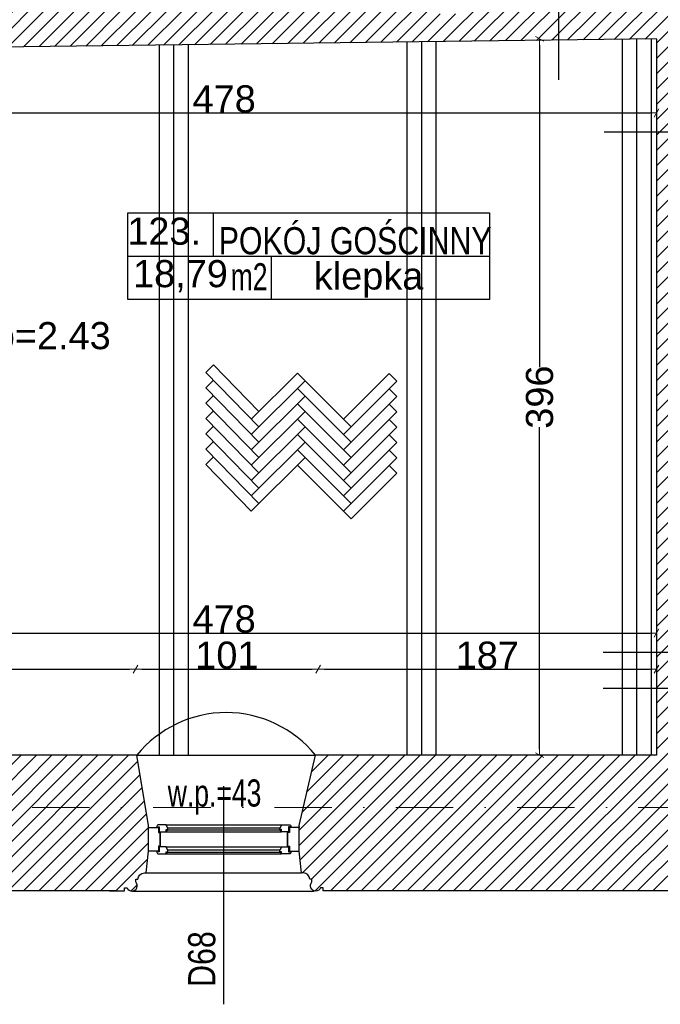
# Model space of a CAD drawing. Header units: millimetres. Extents: x 75999 to 132160, y -108895 to -89040.
# Tile 13 of 61: x 91523 to 95065, y -106110 to -100667. Entities that reach past the tile are written whole.
import ezdxf

# ---------------------------------------------------------------- set-up
doc = ezdxf.new("R2010")
doc.units = ezdxf.units.MM
doc.header["$MEASUREMENT"] = 0
doc.linetypes.add('Dot & Dashed', pattern=[670.277762, 317.5, -176.388889, 0, -176.388874])
for name, color, linetype in [('A-OKNA-OPIS', 7, 'Continuous'), ('A-OPISY-2', 7, 'Continuous'), ('A-OPISY-3', 7, 'Continuous'), ('A-WYSOKOSCI', 7, 'Continuous'), ('belki nad', 7, 'Continuous'), ('detalokna', 7, 'Continuous'), ('DIM MALY', 7, 'Continuous'), ('Drawing & Figure', 7, 'Continuous'), ('Nowe_00 ZMIANY', 7, 'Continuous'), ('OKNO_DETAL', 7, 'Continuous'), ('OSIE', 7, 'Continuous'), ('PARAPET', 7, 'Continuous'), ('POSADZKI', 7, 'Continuous'), ('strop', 7, 'Continuous'), ('Structural - Bearing', 7, 'Continuous'), ('Structural - Grid', 7, 'Continuous'), ('WIDOK', 7, 'Continuous'), ('ściany', 7, 'Continuous')]:
    doc.layers.add(name, color=color, linetype=linetype)
doc.styles.add('STYL_AUTOMATYCZNY_1', font='arial.ttf')
doc.styles.add('STYL_AUTOMATYCZNY_2', font='arial.ttf')
doc.styles.add('STYL_AUTOMATYCZNY_4', font='arial.ttf', dxfattribs={"width": 0.8})
doc.styles.add('STYL_AUTOMATYCZNY_5', font='arial.ttf', dxfattribs={"width": 0.7})
doc.dimstyles.new('STYL_AUTOMATYCZNY__3', dxfattribs={"dimtxt": 150, "dimasz": 34.231941, "dimexe": 0.18, "dimexo": 0.0625, "dimgap": 0, "dimtad": 1, "dimtih": 1, "dimtoh": 1, "dimdec": 0, "dimlfac": 0.1, "dimzin": 0, "dimdsep": 46, "dimtxsty": 'STYL_AUTOMATYCZNY_2', "dimblk": 'ARROWHEAD_2', "dimblk1": 'ARROWHEAD_2', "dimblk2": 'ARROWHEAD_2', "dimcen": 0.09, "dimse1": 1, "dimse2": 1, "dimclrd": 5, "dimclre": 5, "dimclrt": 1, "dimadec": 0, "dimazin": 0, "dimtfac": 1, "dimtdec": 4, "dimtmove": 0, "dimatfit": 3, "dimfxl": 0, "dimtolj": 1, "dimtzin": 0, "dimarcsym": 0})
doc.dimstyles.new('STYL_AUTOMATYCZNY__4', dxfattribs={"dimtxt": 150, "dimasz": 34.231941, "dimexe": 0.18, "dimexo": 0.0625, "dimgap": 0, "dimtad": 1, "dimdec": 0, "dimlfac": 0.1, "dimzin": 0, "dimdsep": 46, "dimtxsty": 'STYL_AUTOMATYCZNY_2', "dimblk": 'ARROWHEAD_2', "dimblk1": 'ARROWHEAD_2', "dimblk2": 'ARROWHEAD_2', "dimcen": 0.09, "dimse1": 1, "dimse2": 1, "dimclrd": 5, "dimclre": 5, "dimclrt": 1, "dimadec": 0, "dimazin": 0, "dimtfac": 1, "dimtdec": 4, "dimtmove": 0, "dimatfit": 3, "dimfxl": 0, "dimtolj": 1, "dimtzin": 0, "dimarcsym": 0})
doc.dimstyles.new('STYL_AUTOMATYCZNY__7', dxfattribs={"dimtxt": 0.18, "dimasz": 91.2, "dimexe": 0.18, "dimexo": 0.0625, "dimgap": 0, "dimtad": 0, "dimtih": 1, "dimtoh": 1, "dimdec": 4, "dimzin": 0, "dimdsep": 46, "dimcen": 0.09, "dimadec": 0, "dimazin": 0, "dimtfac": 1, "dimtdec": 4, "dimtmove": 0, "dimatfit": 3, "dimldrblk": 'ARROWHEAD_11', "dimfxl": 0, "dimtolj": 1, "dimtzin": 0, "dimarcsym": 0})
pattern_1 = [(45, (0, 0), (-42.426407, 42.426407), [])]

# ---------------------------------------------------------------- blocks, each defined once
blk = doc.blocks.new('ARROWHEAD_2')
at = {"color": 0, "linetype": 'Continuous', "lineweight": 0}
for p, q in [((0, 0), (-1, 0)), ((-0.38, -0.66), (0.38, 0.66))]:
    blk.add_line(p, q, dxfattribs=at)
blk = doc.blocks.new('*D164')
at = {"layer": 'Defpoints', "color": 0}
for p in [(94361.6, -100772.9), (94309.3, -104732.9), (94398.3, -104732.9)]:
    blk.add_point(p, dxfattribs=at)
at = {"layer": 'DIM MALY', "color": 5, "lineweight": -2}
for p, q in [((94398.3, -100807.1), (94398.3, -102587.6)), ((94398.3, -104698.6), (94398.3, -102918.8))]:
    blk.add_line(p, q, dxfattribs=at)
at = {"layer": 'DIM MALY', "color": 5, "lineweight": -2, "xscale": 34.23194115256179, "yscale": 34.23194115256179, "zscale": 34.23194115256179}
for p, rotation in [((94398.3, -100772.9), 90), ((94398.3, -104732.9), 270)]:
    blk.add_blockref('ARROWHEAD_2', p, dxfattribs=dict(at, rotation=rotation))
at = {"layer": 'DIM MALY', "color": 1, "insert": (94398.3, -102753.2), "char_height": 150, "attachment_point": 5, "rotation": 90, "style": 'STYL_AUTOMATYCZNY_2'}
blk.add_mtext('\\A1;396', dxfattribs=at)
blk = doc.blocks.new('*D197')
at = {"layer": 'Defpoints', "color": 0}
for p in [(92164.3, -104257.2), (90264.3, -104620.1), (92164.3, -104620.1)]:
    blk.add_point(p, dxfattribs=at)
at = {"layer": 'DIM MALY', "color": 5, "lineweight": -2}
blk.add_line((90298.5, -104257.2), (92130, -104257.2), dxfattribs=at)
at = {"layer": 'DIM MALY', "color": 5, "lineweight": -2, "xscale": 34.23194115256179, "yscale": 34.23194115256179, "zscale": 34.23194115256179, "rotation": 180}
blk.add_blockref('ARROWHEAD_2', (90264.3, -104257.2), dxfattribs=at)
at = {"layer": 'DIM MALY', "color": 5, "lineweight": -2, "xscale": 34.23194115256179, "yscale": 34.23194115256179, "zscale": 34.23194115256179}
blk.add_blockref('ARROWHEAD_2', (92164.3, -104257.2), dxfattribs=at)
at = {"layer": 'DIM MALY', "color": 1, "insert": (91213.9, -104180.6), "char_height": 150, "attachment_point": 5, "style": 'STYL_AUTOMATYCZNY_2'}
blk.add_mtext('\\A1;190', dxfattribs=at)
blk = doc.blocks.new('*D198')
at = {"layer": 'Defpoints', "color": 0}
for p in [(92164.3, -104257.2), (90264.3, -104620.1), (92164.3, -104620.1)]:
    blk.add_point(p, dxfattribs=at)
at = {"layer": 'DIM MALY', "color": 5, "lineweight": -2}
blk.add_line((90298.5, -104257.2), (92130, -104257.2), dxfattribs=at)
at = {"layer": 'DIM MALY', "color": 5, "lineweight": -2, "xscale": 34.23194115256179, "yscale": 34.23194115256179, "zscale": 34.23194115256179, "rotation": 180}
blk.add_blockref('ARROWHEAD_2', (90264.3, -104257.2), dxfattribs=at)
at = {"layer": 'DIM MALY', "color": 5, "lineweight": -2, "xscale": 34.23194115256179, "yscale": 34.23194115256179, "zscale": 34.23194115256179}
blk.add_blockref('ARROWHEAD_2', (92164.3, -104257.2), dxfattribs=at)
at = {"layer": 'DIM MALY', "color": 1, "insert": (91213.9, -104180.6), "char_height": 150, "attachment_point": 5, "style": 'STYL_AUTOMATYCZNY_2'}
blk.add_mtext('\\A1;190', dxfattribs=at)
blk = doc.blocks.new('*D199')
at = {"layer": 'Defpoints', "color": 0}
for p in [(93174.3, -104257.2), (92164.3, -104620.1), (93174.3, -104620.1)]:
    blk.add_point(p, dxfattribs=at)
at = {"layer": 'DIM MALY', "color": 5, "lineweight": -2}
blk.add_line((92198.5, -104257.2), (93140, -104257.2), dxfattribs=at)
at = {"layer": 'DIM MALY', "color": 5, "lineweight": -2, "xscale": 34.23194115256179, "yscale": 34.23194115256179, "zscale": 34.23194115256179, "rotation": 180}
blk.add_blockref('ARROWHEAD_2', (92164.3, -104257.2), dxfattribs=at)
at = {"layer": 'DIM MALY', "color": 5, "lineweight": -2, "xscale": 34.23194115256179, "yscale": 34.23194115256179, "zscale": 34.23194115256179}
blk.add_blockref('ARROWHEAD_2', (93174.3, -104257.2), dxfattribs=at)
at = {"layer": 'DIM MALY', "color": 1, "insert": (92668.9, -104180.6), "char_height": 150, "attachment_point": 5, "style": 'STYL_AUTOMATYCZNY_2'}
blk.add_mtext('\\A1;101', dxfattribs=at)
blk = doc.blocks.new('*D200')
at = {"layer": 'Defpoints', "color": 0}
for p in [(92164.3, -104257.2), (90264.3, -104620.1), (92164.3, -104620.1)]:
    blk.add_point(p, dxfattribs=at)
at = {"layer": 'DIM MALY', "color": 5, "lineweight": -2}
blk.add_line((90298.5, -104257.2), (92130, -104257.2), dxfattribs=at)
at = {"layer": 'DIM MALY', "color": 5, "lineweight": -2, "xscale": 34.23194115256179, "yscale": 34.23194115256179, "zscale": 34.23194115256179, "rotation": 180}
blk.add_blockref('ARROWHEAD_2', (90264.3, -104257.2), dxfattribs=at)
at = {"layer": 'DIM MALY', "color": 5, "lineweight": -2, "xscale": 34.23194115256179, "yscale": 34.23194115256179, "zscale": 34.23194115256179}
blk.add_blockref('ARROWHEAD_2', (92164.3, -104257.2), dxfattribs=at)
at = {"layer": 'DIM MALY', "color": 1, "insert": (91213.9, -104180.6), "char_height": 150, "attachment_point": 5, "style": 'STYL_AUTOMATYCZNY_2'}
blk.add_mtext('\\A1;190', dxfattribs=at)
blk = doc.blocks.new('*D201')
at = {"layer": 'Defpoints', "color": 0}
for p in [(93174.3, -104257.2), (92164.3, -104620.1), (93174.3, -104620.1)]:
    blk.add_point(p, dxfattribs=at)
at = {"layer": 'DIM MALY', "color": 5, "lineweight": -2}
blk.add_line((92198.5, -104257.2), (93140, -104257.2), dxfattribs=at)
at = {"layer": 'DIM MALY', "color": 5, "lineweight": -2, "xscale": 34.23194115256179, "yscale": 34.23194115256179, "zscale": 34.23194115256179, "rotation": 180}
blk.add_blockref('ARROWHEAD_2', (92164.3, -104257.2), dxfattribs=at)
at = {"layer": 'DIM MALY', "color": 5, "lineweight": -2, "xscale": 34.23194115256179, "yscale": 34.23194115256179, "zscale": 34.23194115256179}
blk.add_blockref('ARROWHEAD_2', (93174.3, -104257.2), dxfattribs=at)
at = {"layer": 'DIM MALY', "color": 1, "insert": (92668.9, -104180.6), "char_height": 150, "attachment_point": 5, "style": 'STYL_AUTOMATYCZNY_2'}
blk.add_mtext('\\A1;101', dxfattribs=at)
blk = doc.blocks.new('*D202')
at = {"layer": 'Defpoints', "color": 0}
for p in [(95044.3, -104257.2), (93174.3, -104620.1), (95044.3, -104620.1)]:
    blk.add_point(p, dxfattribs=at)
at = {"layer": 'DIM MALY', "color": 5, "lineweight": -2}
blk.add_line((93208.5, -104257.2), (95010, -104257.2), dxfattribs=at)
at = {"layer": 'DIM MALY', "color": 5, "lineweight": -2, "xscale": 34.23194115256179, "yscale": 34.23194115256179, "zscale": 34.23194115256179, "rotation": 180}
blk.add_blockref('ARROWHEAD_2', (93174.3, -104257.2), dxfattribs=at)
at = {"layer": 'DIM MALY', "color": 5, "lineweight": -2, "xscale": 34.23194115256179, "yscale": 34.23194115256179, "zscale": 34.23194115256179}
blk.add_blockref('ARROWHEAD_2', (95044.3, -104257.2), dxfattribs=at)
at = {"layer": 'DIM MALY', "color": 1, "insert": (94108.9, -104180.6), "char_height": 150, "attachment_point": 5, "style": 'STYL_AUTOMATYCZNY_2'}
blk.add_mtext('\\A1;187', dxfattribs=at)
blk = doc.blocks.new('*D225')
at = {"layer": 'Defpoints', "color": 0}
for p in [(95044.3, -104057.2), (95044.3, -104106.5), (90264.3, -104420.1)]:
    blk.add_point(p, dxfattribs=at)
at = {"layer": 'DIM MALY', "color": 5, "lineweight": -2}
blk.add_line((90298.5, -104057.2), (95010, -104057.2), dxfattribs=at)
at = {"layer": 'DIM MALY', "color": 5, "lineweight": -2, "xscale": 34.23194115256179, "yscale": 34.23194115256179, "zscale": 34.23194115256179, "rotation": 180}
blk.add_blockref('ARROWHEAD_2', (90264.3, -104057.2), dxfattribs=at)
at = {"layer": 'DIM MALY', "color": 5, "lineweight": -2, "xscale": 34.23194115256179, "yscale": 34.23194115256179, "zscale": 34.23194115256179}
blk.add_blockref('ARROWHEAD_2', (95044.3, -104057.2), dxfattribs=at)
at = {"layer": 'DIM MALY', "color": 1, "insert": (92653.9, -103980.6), "char_height": 150, "attachment_point": 5, "style": 'STYL_AUTOMATYCZNY_2'}
blk.add_mtext('\\A1;478', dxfattribs=at)
blk = doc.blocks.new('*D262')
at = {"layer": 'Defpoints', "color": 0}
for p in [(95044.3, -100392.1), (90264.3, -100762.1), (95044.3, -101182.2)]:
    blk.add_point(p, dxfattribs=at)
at = {"layer": 'DIM MALY', "color": 5, "lineweight": -2}
blk.add_line((90298.5, -101182.2), (95010, -101182.2), dxfattribs=at)
at = {"layer": 'DIM MALY', "color": 5, "lineweight": -2, "xscale": 34.23194115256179, "yscale": 34.23194115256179, "zscale": 34.23194115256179, "rotation": 180}
blk.add_blockref('ARROWHEAD_2', (90264.3, -101182.2), dxfattribs=at)
at = {"layer": 'DIM MALY', "color": 5, "lineweight": -2, "xscale": 34.23194115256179, "yscale": 34.23194115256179, "zscale": 34.23194115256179}
blk.add_blockref('ARROWHEAD_2', (95044.3, -101182.2), dxfattribs=at)
at = {"layer": 'DIM MALY', "color": 1, "insert": (92653.9, -101105.6), "char_height": 150, "attachment_point": 5, "style": 'STYL_AUTOMATYCZNY_2'}
blk.add_mtext('\\A1;478', dxfattribs=at)
blk = doc.blocks.new('*D374')
at = {"layer": 'Defpoints', "color": 0}
for p in [(87564.1, -105009.4), (118544.1, -105413.4), (118544.1, -106621.5)]:
    blk.add_point(p, dxfattribs=at)
at = {"layer": 'DIM MALY', "color": 5, "lineweight": -2}
blk.add_line((87598.4, -106621.5), (118509.9, -106621.5), dxfattribs=at)
at = {"layer": 'DIM MALY', "color": 5, "lineweight": -2, "xscale": 34.23194115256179, "yscale": 34.23194115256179, "zscale": 34.23194115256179, "rotation": 180}
blk.add_blockref('ARROWHEAD_2', (87564.1, -106621.5), dxfattribs=at)
at = {"layer": 'DIM MALY', "color": 5, "lineweight": -2, "xscale": 34.23194115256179, "yscale": 34.23194115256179, "zscale": 34.23194115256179}
blk.add_blockref('ARROWHEAD_2', (118544.1, -106621.5), dxfattribs=at)
at = {"layer": 'DIM MALY', "color": 1, "insert": (103054.1, -106544.9), "char_height": 150, "attachment_point": 5, "style": 'STYL_AUTOMATYCZNY_2'}
blk.add_mtext('\\A1;3098', dxfattribs=at)
blk = doc.blocks.new('ARROWHEAD_11')
at = {"color": 0, "linetype": 'Continuous', "lineweight": 0}
blk.add_line((0, 0), (-1, 0), dxfattribs=at)
at = {"color": 0, "linetype": 'Continuous', "lineweight": 0, "const_width": 0.25, "flags": 128}
blk.add_lwpolyline([(-0.125, 0, 1), (0.125, 0, 1)], format="xyb", close=True, dxfattribs=at)

msp = doc.modelspace()

# ---------------------------------------------------------------- hatches: boundary and pattern name
at = {"layer": 'Drawing & Figure'}
h = msp.add_hatch(dxfattribs=at)
h.set_pattern_fill('Common_Brick_0001', color=256, style=0, pattern_type=2)
h.set_pattern_definition(pattern_1)
h.paths.add_polyline_path([(89654.6, -100102.9), (89694.3, -101162.9), (90244.3, -101151.9), (90244.3, -101152.9), (90264.3, -101152.9), (90264.3, -100832.9), (90764.3, -100826.6), (90823.3, -100825.8), (90823.3, -100825.3), (90903.3, -100824.3), (90903.3, -100824.8), (90983.3, -100823.8), (93664.1, -100790.2), (93744.1, -100789.2), (93824.1, -100788.2), (94503.3, -100779.6), (94854.3, -100775.2), (94934.3, -100774.2), (95014.3, -100773.2), (95044.3, -100772.9), (95044.3, -101287.2), (95044.3, -104162.2), (95044.3, -104362.2), (95044.3, -104732.9), (93158.2, -104732.9), (93068.8, -105120.5), (93068.8, -105263.1), (93082.2, -105383.1), (93091.7, -105383.1, -0.383982), (93127.2, -105418.4), (93139.5, -105418.4), (93139.5, -105433.4, 1.205804), (93187.4, -105465.6), (93202.1, -105465.6), (93202.1, -105483.1), (93284.8, -105483.1), (95122.5, -105483.1), (95163.8, -105483.1), (95163.8, -105465.6), (95178.6, -105465.6, 0.263086), (95201.5, -105483.1), (95209.5, -105483.1, 0.761796), (95217, -105427), (95217, -105412.2), (95663.8, -105412.2), (96110.6, -105412.2), (96110.6, -105427, 0.761796), (96118.1, -105483.1), (96126, -105483.1, 0.263086), (96149, -105465.6), (96163.8, -105465.6), (96163.8, -105483.1), (96246.4, -105483.1), (98021.7, -105483.1), (98037.6, -105483.1), (98037.6, -105465.6), (98052.4, -105465.6, 1.205804), (98100.2, -105433.4), (98100.2, -105418.4), (98112.6, -105418.4, -0.383982), (98148.1, -105383.1), (98157.6, -105383.1), (98170.9, -105263.1), (98170.9, -105130.5), (98077.5, -104882.9), (97788, -104882.9), (95677.5, -104882.9), (95679.6, -104662.9), (95682.5, -104362.2), (95684.4, -104162.2), (95712.1, -101287.2), (95727.5, -99682.9), (98025, -99682.9), (98094.2, -99114.5), (98094.2, -98984.5), (95622.2, -98984.5), (95616.6, -97541), (95023.8, -97541), (95026.5, -98041.5), (94503.3, -98041.4), (93024.1, -98041), (93024.1, -98041), (93024.1, -98532.9), (93024.1, -98981.5), (93034.1, -98981.5), (93164.1, -98981.5), (93164.1, -98532.9), (93164.1, -98201.5), (94503.3, -98201.5), (95016.5, -98201.5), (95016.5, -99042.9), (95036.5, -99042.9), (95274.5, -99042.9), (95274.5, -99182.9), (95016.5, -99182.9), (95016.5, -100032.8), (94642.7, -100032.8), (94503.3, -100032.8), (94346.5, -100032.8), (93368.8, -100032.8), (93187.6, -100032.8), (93187.6, -99972.8), (93047.6, -99972.8), (93047.6, -100102.8), (92867.6, -100102.8), (92867.6, -100591.8), (92867.6, -100622.8), (91784.1, -100622.8), (91784.1, -99845), (91644.1, -99845), (91644.1, -100102.9), (90903.3, -100102.9), (90764.3, -100102.9)])
h.paths.add_polyline_path([(94000.4, -100634.4), (93799.7, -100634.4), (93799.7, -100374.4), (94079.7, -100374.4), (94079.7, -100565.3)], flags=0)
h = msp.add_hatch(dxfattribs=at)
h.set_pattern_fill('Common_Brick_0001', color=256, style=0, pattern_type=2)
h.set_pattern_definition(pattern_1)
h.paths.add_polyline_path([(87734.4, -104420.9), (87590.3, -104420.9), (87592.9, -104560.9), (87592.9, -104676.4), (87592.9, -105483.1), (88377.9, -105483.1), (88437.5, -105483.1), (88437.5, -105465.6), (88452.3, -105465.6, 0.263086), (88475.3, -105483.1), (88483.2, -105483.1, 0.761796), (88490.7, -105427), (88490.7, -105412.2), (88937.5, -105412.2), (89384.3, -105412.2), (89384.3, -105427, 0.761796), (89391.8, -105483.1), (89399.7, -105483.1, 0.263086), (89422.7, -105465.6), (89437.5, -105465.6), (89437.5, -105483.1), (89501.9, -105483.1), (92019.7, -105483.1), (92102.4, -105483.1), (92102.4, -105465.6), (92117.2, -105465.6, 1.205804), (92165, -105433.4), (92165, -105418.4), (92177.3, -105418.4, -0.383982), (92212.8, -105383.1), (92222.4, -105383.1), (92235.7, -105263.1), (92235.7, -105120.5), (92171.9, -104732.9), (90264.3, -104732.9), (90264.3, -103092.3), (90264.3, -102852.3), (90264.3, -102612.2), (90264.3, -102325.5), (90264.3, -102122.9), (90234.3, -102122.9), (90234.3, -102138), (90104.3, -102138), (90104.3, -102122.9), (90104.3, -102122.9), (90104.3, -102325.5), (90104.3, -102442.9), (90104.3, -102612.2), (90104.3, -102852.3), (90104.3, -103092.3), (90104.3, -104672.9), (88324.3, -104672.9), (88324.3, -104542.9), (87884.4, -104420.9), (87734.4, -104420.9)])

# ---------------------------------------------------------------- linework, layer by layer
at = {"layer": 'A-OKNA-OPIS'}
msp.add_line((92649.9, -104904.4), (92649.9, -106109.6), dxfattribs=at)
at = {"layer": 'A-OPISY-3'}
for p, q in [((92592.9, -101734.2), (92592.9, -101974.2)), ((92121.6, -101974.2), (94121.5, -101974.2)), ((92179.4, -101974.6), (93882.9, -101974.6)), ((92914.6, -101974.2), (92914.6, -102214.2))]:
    msp.add_line(p, q, dxfattribs=at)
msp.add_lwpolyline([(92121.6, -102214.2), (92121.6, -101734.2), (94121.5, -101734.2), (94121.5, -102214.2)], close=True, dxfattribs=at)
at = {"layer": 'belki nad'}
for p, q in [((93664.1, -100789.9), (93664.1, -104732.9)), ((93824.1, -100787.9), (93824.1, -104732.9)), ((94854.3, -100772.9), (94854.3, -104732.9)), ((95014.3, -100772.9), (95014.3, -104732.9)), ((92294.1, -100807.9), (92294.1, -104732.9)), ((92454.1, -100805.9), (92454.1, -104732.9))]:
    msp.add_line(p, q, dxfattribs=at)
at = {"layer": 'detalokna'}
for p, q in [((92222.4, -105383.1), (93082.2, -105383.1)), ((92147.8, -105483.6), (93152, -105483.6))]:
    msp.add_line(p, q, dxfattribs=at)
for points in [[(92300.2, -105236.1), (92300.2, -105159.1), (92300.2, -105236.1), (92290.2, -105236.1), (92290.2, -105263.1), (92235.7, -105263.1), (92235.7, -105133.1), (92290.2, -105133.1), (92290.2, -105159.1), (92300.2, -105159.1)], [(93004.3, -105236.1), (93004.3, -105159.1), (93004.3, -105236.1), (93014.3, -105236.1), (93014.3, -105263.1), (93068.8, -105263.1), (93068.8, -105133.1), (93014.3, -105133.1), (93014.3, -105159.1), (93004.3, -105159.1)]]:
    msp.add_lwpolyline(points, dxfattribs=at)
at = {"layer": 'DIM MALY'}
for p, q in [((94503.3, -99927.2), (94503.3, -100999.5)), ((94754.3, -101287.2), (95920.7, -101287.2)), ((94748.5, -104162.2), (95850.9, -104162.2)), ((94748.5, -104362.2), (95850.9, -104362.2))]:
    msp.add_line(p, q, dxfattribs=at)
at = {"layer": 'OKNO_DETAL'}
for p, q in [((92332.5, -105117.3), (92972.1, -105117.3)), ((92333.2, -105155.3), (92342, -105145.3)), ((92333.2, -105145.3), (92971.3, -105145.3)), ((92342.3, -105133.4), (92962.3, -105133.4)), ((92971.3, -105155.3), (92962.5, -105145.3)), ((92333.2, -105155.3), (92971.3, -105155.3)), ((92332.5, -105239.8), (92972.1, -105239.8)), ((92342.3, -105255.9), (92962.3, -105255.9)), ((92333.2, -105277.8), (92342, -105267.8)), ((92333.2, -105267.8), (92971.3, -105267.8)), ((92333.2, -105277.8), (92971.3, -105277.8)), ((92971.3, -105277.8), (92962.5, -105267.8))]:
    msp.add_line(p, q, dxfattribs=at)
for points in [[(92290.3, -105117.3, 0.414214), (92282.3, -105125.3), (92282.3, -105129.4), (92294.3, -105129.4), (92294.3, -105155.3), (92333.2, -105155.3), (92333.2, -105143.3), (92342.3, -105143.3), (92342.3, -105133.4), (92341.3, -105133.4), (92332.5, -105117.3)], [(93014.3, -105117.3, -0.414214), (93022.3, -105125.3), (93022.3, -105129.4), (93010.3, -105129.4), (93010.3, -105155.3), (92971.3, -105155.3), (92971.3, -105143.3), (92962.3, -105143.3), (92962.3, -105133.4), (92963.3, -105133.4), (92972.1, -105117.3)], [(92308.4, -105239.8), (92294.3, -105239.8), (92294.3, -105265.8), (92282.3, -105265.8), (92282.3, -105269.8, 0.414214), (92290.3, -105277.8), (92308.4, -105277.8), (92333.2, -105277.8), (92333.2, -105265.8), (92342.3, -105265.8), (92342.3, -105255.9), (92341.3, -105255.9), (92332.5, -105239.8)], [(92996.1, -105239.8), (93010.3, -105239.8), (93010.3, -105265.8), (93022.3, -105265.8), (93022.3, -105269.8, -0.414214), (93014.3, -105277.8), (92996.1, -105277.8), (92971.3, -105277.8), (92971.3, -105265.8), (92962.3, -105265.8), (92962.3, -105255.9), (92963.3, -105255.9), (92972.1, -105239.8)]]:
    msp.add_lwpolyline(points, format="xyb", close=True, dxfattribs=at)
at = {"layer": 'OSIE'}
for p, q in [((93744.1, -100788.9), (93744.1, -104732.9)), ((94934.3, -100772.9), (94934.3, -104732.9)), ((92374.1, -100806.9), (92374.1, -104732.9))]:
    msp.add_line(p, q, dxfattribs=at)
at = {"layer": 'POSADZKI'}
for p, q in [((92552.8, -102617.1), (92595.3, -102574.7)), ((92846.4, -102832.5), (92595.3, -102574.7)), ((92846.4, -102917.4), (92552.8, -102617.1)), ((92804, -102874.9), (93058.5, -102620.4)), ((93355.5, -102917.4), (93058.5, -102620.4)), ((93313.1, -102874.9), (93566.3, -102621.7)), ((93608.7, -102664.2), (93566.3, -102621.7)), ((92552.8, -102702), (92595.3, -102659.6)), ((92846.4, -103002.2), (92552.8, -102702)), ((92804, -102959.8), (93100.9, -102662.8)), ((93058.5, -102705.2), (93100.9, -102662.8)), ((93313.1, -102959.8), (93608.7, -102664.2)), ((92552.8, -102786.8), (92595.3, -102744.4)), ((92804, -103044.6), (93100.9, -102747.6)), ((93355.5, -103002.2), (93058.5, -102705.2)), ((93313.1, -103044.6), (93608.7, -102749)), ((93608.7, -102749), (93566.3, -102706.6)), ((92846.4, -103087.1), (92552.8, -102786.8)), ((93355.5, -103087.1), (93058.5, -102790.1)), ((93608.7, -102833.9), (93566.3, -102791.4)), ((92552.8, -102871.7), (92595.3, -102829.3)), ((92804, -103129.5), (93100.9, -102832.5)), ((93313.1, -103129.5), (93608.7, -102833.9)), ((92846.4, -103171.9), (92552.8, -102871.7)), ((92552.8, -102956.5), (92595.3, -102914.1)), ((92804, -103214.3), (93100.9, -102917.4)), ((93355.5, -103171.9), (93058.5, -102874.9)), ((93313.1, -103214.3), (93608.7, -102918.7)), ((93608.7, -102918.7), (93566.3, -102876.3)), ((92846.4, -103256.8), (92552.8, -102956.5)), ((93355.5, -103256.8), (93058.5, -102959.8)), ((93608.7, -103003.6), (93566.3, -102961.1)), ((92552.8, -103041.4), (92595.3, -102999)), ((92804, -103299.2), (93100.9, -103002.2)), ((93313.1, -103299.2), (93608.7, -103003.6)), ((92846.4, -103341.6), (92552.8, -103041.4)), ((92552.8, -103126.3), (92595.3, -103083.8)), ((93355.5, -103341.6), (93058.5, -103044.6)), ((93100.9, -103087.1), (93058.5, -103044.6)), ((93608.7, -103088.4), (93566.3, -103046)), ((92804, -103384), (92552.8, -103126.3)), ((92804, -103384), (93100.9, -103087.1)), ((93355.5, -103426.5), (93058.5, -103129.5)), ((93313.1, -103384), (93608.7, -103088.4)), ((93608.7, -103173.3), (93566.3, -103130.8)), ((93355.5, -103426.5), (93608.7, -103173.3))]:
    msp.add_line(p, q, dxfattribs=at)
at = {"layer": 'strop'}
msp.add_arc((92665.1, -105129.9), 633.1, 38.8418, 141.1582, dxfattribs=at)
at = {"layer": 'Structural - Bearing'}
for p, q in [((95044.3, -100772.9), (90264.3, -100832.9)), ((95044.3, -100772.9), (95044.3, -104732.9)), ((92171.9, -104732.9), (90264.3, -104732.9)), ((92235.7, -105120.5), (92171.9, -104732.9)), ((93068.8, -105120.5), (93158.2, -104732.9)), ((95044.3, -104732.9), (93158.2, -104732.9)), ((92054.7, -105483.1), (89501.9, -105483.1)), ((95122.5, -105483.1), (93271.1, -105483.1))]:
    msp.add_line(p, q, dxfattribs=at)
for points in [[(92019.7, -105483.1), (92102.4, -105483.1), (92102.4, -105465.6), (92117.2, -105465.6, 1.205804), (92165, -105433.4), (92165, -105418.4), (92177.3, -105418.4, -0.383982), (92212.8, -105383.1), (92222.4, -105383.1), (92235.7, -105263.1), (92235.7, -105120.5)], [(93284.8, -105483.1), (93202.1, -105483.1), (93202.1, -105465.6), (93187.4, -105465.6, -1.205804), (93139.5, -105433.4), (93139.5, -105418.4), (93127.2, -105418.4, 0.383982), (93091.7, -105383.1), (93082.2, -105383.1), (93068.8, -105263.1), (93068.8, -105120.5)]]:
    msp.add_lwpolyline(points, format="xyb", dxfattribs=at)
at = {"layer": 'Structural - Grid', "linetype": 'Dot & Dashed', "lineweight": 15}
msp.add_line((118724.5, -105021.8), (80780, -105021.8), dxfattribs=at)
at = {"layer": 'WIDOK'}
msp.add_line((92171.9, -104732.9), (93158.2, -104732.9), dxfattribs=at)
at = {"layer": 'ściany'}
msp.add_line((93068.8, -105126.7), (93068.8, -105133.1), dxfattribs=at)

# ---------------------------------------------------------------- texts
at = {"layer": 'A-OKNA-OPIS', "insert": (92530.8, -105859.5), "char_height": 150, "attachment_point": 5, "rotation": 90, "style": 'STYL_AUTOMATYCZNY_4'}
msp.add_mtext('\\A1;{\\pqc;\\fArial|b0|i0|c238|p0;\\W0.800000;D68}', dxfattribs=at)
at = {"layer": 'A-OPISY-2', "char_height": 150}
for s, insert, attachment_point, style in [('\\A1;{\\pql;\\fArial|b0|i0|c238|p0;\\W1.000000;123.}', (92118.4, -101913), 7, 'STYL_AUTOMATYCZNY_1'), ('\\A1;{\\pql;\\fArial|b0|i0|c238|p0;\\W0.800000;POKÓJ GOŚCINNY}', (92623.7, -101965.8), 7, 'STYL_AUTOMATYCZNY_4'), ('\\A1;{\\pql;\\fArial|b0|i0|c238|p0;\\W1.000000;18,79}', (92150, -102173.5), 7, 'STYL_AUTOMATYCZNY_1'), ('\\A1;{\\pqr;\\fArial|b0|i0|c238|p0;\\W0.700000;m2}', (92893.7, -102012.8), 3, 'STYL_AUTOMATYCZNY_5'), ('\\A1;{\\pql;\\fArial|b0|i0|c238|p0;\\W1.000000;klepka}', (93149.5, -102203.6), 7, 'STYL_AUTOMATYCZNY_1')]:
    msp.add_mtext(s, dxfattribs=dict(at, insert=insert, attachment_point=attachment_point, style=style))
at = {"layer": 'A-WYSOKOSCI', "insert": (91627.8, -102435.8), "char_height": 150, "attachment_point": 5, "style": 'STYL_AUTOMATYCZNY_1'}
msp.add_mtext('\\A1;{\\pqc;\\fArial|b0|i0|c238|p0;\\W1.000000;Hp=2.43}', dxfattribs=at)
at = {"layer": 'PARAPET', "insert": (92600.8, -104964.1), "char_height": 150, "attachment_point": 5, "style": 'STYL_AUTOMATYCZNY_5'}
msp.add_mtext('\\A1;{\\pqc;\\fArial|b0|i0|c238|p0;\\W0.700000;w.p.=43}', dxfattribs=at)

# ---------------------------------------------------------------- dimensions: what is measured, and where the dimension line sits
at = {"layer": 'DIM MALY'}
for base, p1, p2, picture, middle in [((95044.3, -101182.2), (90264.3, -100762.1), (95044.3, -100392.1), '*D262', (92653.9, -101182.2)), ((95044.3, -104057.2), (90264.3, -104420.1), (95044.3, -104106.5), '*D225', (92653.9, -104057.2)), ((92164.3, -104257.2), (90264.3, -104620.1), (92164.3, -104620.1), '*D197', (91213.9, -104257.2)), ((92164.3, -104257.2), (90264.3, -104620.1), (92164.3, -104620.1), '*D198', (91213.9, -104257.2)), ((92164.3, -104257.2), (90264.3, -104620.1), (92164.3, -104620.1), '*D200', (91213.9, -104257.2)), ((93174.3, -104257.2), (92164.3, -104620.1), (93174.3, -104620.1), '*D199', (92668.9, -104257.2)), ((93174.3, -104257.2), (92164.3, -104620.1), (93174.3, -104620.1), '*D201', (92668.9, -104257.2)), ((95044.3, -104257.2), (93174.3, -104620.1), (95044.3, -104620.1), '*D202', (94108.9, -104257.2)), ((118544.1, -106621.5), (87564.1, -105009.4), (118544.1, -105413.4), '*D374', (103054.1, -106621.5))]:
    dim = msp.add_linear_dim(base=base, p1=p1, p2=p2, dimstyle='STYL_AUTOMATYCZNY__3', dxfattribs=at)
    dim.commit()
    dim.dimension.update_dxf_attribs({"geometry": picture, "text_midpoint": middle, "dimtype": 160})
dim = msp.add_linear_dim(base=(94398.3, -104732.9), p1=(94361.6, -100772.9), p2=(94309.3, -104732.9), angle=270, dimstyle='STYL_AUTOMATYCZNY__4', dxfattribs=at)
dim.commit()
dim.dimension.update_dxf_attribs({"geometry": '*D164', "text_midpoint": (94398.3, -102753.2), "dimtype": 160, "text_rotation": 90})

# ---------------------------------------------------------------- leaders
at = {"layer": 'Nowe_00 ZMIANY', "annotation_type": 0, "has_hookline": 1, "hookline_direction": 1, "text_width": 3890.5}
msp.add_leader([(96163.8, -104720.3), (96163.8, -107037.9), (95883, -106991.3)], dimstyle='STYL_AUTOMATYCZNY__7', dxfattribs=at)

doc.saveas('drawing.dxf')
